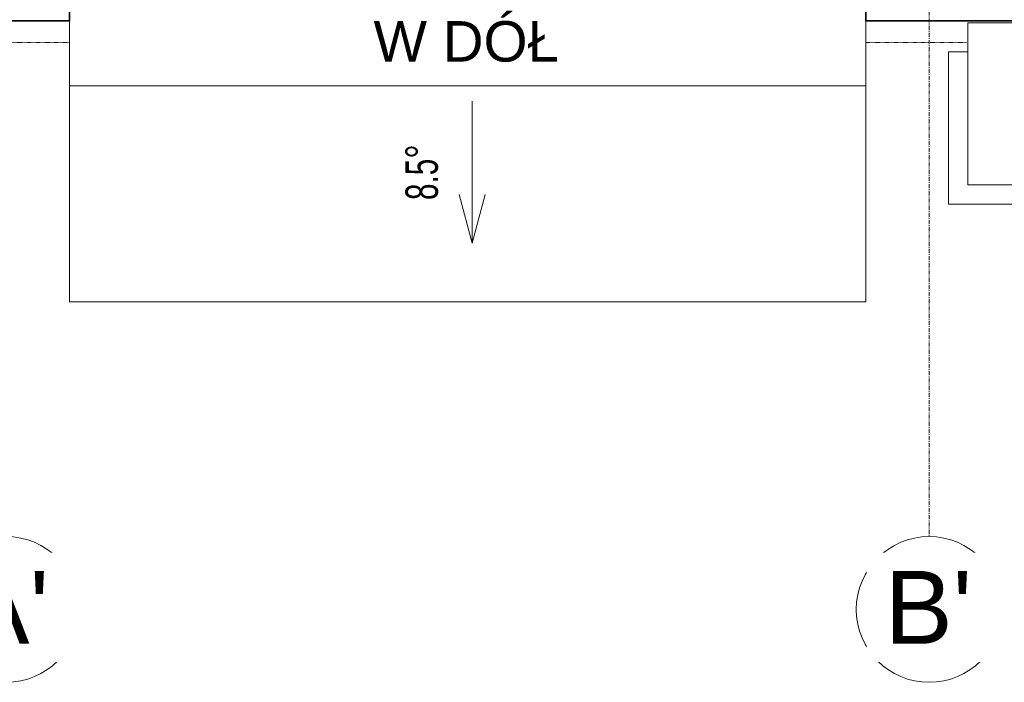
# Model space of a CAD drawing. Header units: millimetres. Extents: x -37728 to 44100, y 631619 to 691915.
# Tile 213 of 256: x 21838 to 24876, y 653044 to 655090. Entities that reach past the tile are written whole.
import ezdxf

# ---------------------------------------------------------------- set-up
doc = ezdxf.new("R2010")
doc.units = ezdxf.units.MM
doc.linetypes.add('__FK_przerywana', pattern=[0.32004, 0.16002, -0.16002])
doc.linetypes.add('Linia siatki', pattern=[2.2225, 1.27, -0.3175, 0.3175, -0.3175])
doc.layers.add('_XREF', color=7, linetype='Continuous')
for name, color, linetype, lineweight in [('A-DETL-MBND', 252, 'Continuous', 5), ('A-FLOR', 252, 'Continuous', 5), ('A-FLOR-LEVL', 252, 'Continuous', 5), ('A-FLOR-LEVL-TEXT', 252, 'Continuous', 5), ('A-WALL', 252, 'Continuous', 35), ('G-ANNO-DIMS', 252, 'Continuous', 5), ('S-GRID', 252, 'Continuous', 5), ('S-GRID-IDEN', 252, 'Continuous', 5)]:
    doc.layers.add(name, color=color, linetype=linetype, lineweight=lineweight)
doc.styles.add('Arial', font='arial.ttf', dxfattribs={"height": 5.447353})
doc.styles.add('Arial Narrow_1', font='ARIALN.TTF', dxfattribs={"width": 0.8, "height": 10})
doc.styles.add('Arial_2', font='arial.ttf', dxfattribs={"height": 22.5})

# ---------------------------------------------------------------- blocks, each defined once
blk = doc.blocks.new('Siatka - M_Symbol siatki - okrąg mniejszy-7853319-__-00_00 Przyziemie PB')
at = {"layer": 'S-GRID-IDEN', "color": 252}
blk.add_circle((0, 0), 0.45, dxfattribs=at)
blk = doc.blocks.new('A$C4e31ac75')
at = {"layer": 'A-DETL-MBND', "linetype": '__FK_przerywana'}
for p, q in [((-753.3, -26.15), (-721.8, -26.15)), ((-476.1, -26.15), (-444.6, -26.15))]:
    blk.add_line(p, q, dxfattribs=at)
at = {"layer": 'A-FLOR'}
for p, q in [((-721.8, -19.55), (-721.8, -39.55)), ((-476.1, -39.55), (-476.1, -19.55)), ((-419.1, -20.1), (-444.6, -20.1)), ((-444.6, -20.1), (-444.6, -29.1)), ((-721.8, -39.55), (-476.1, -39.55))]:
    blk.add_line(p, q, dxfattribs=at)
at = {"layer": 'A-FLOR-LEVL'}
for p, q in [((-476.1, -39.55), (-721.8, -39.55)), ((-721.8, -106.25), (-721.8, -39.55)), ((-476.1, -106.25), (-476.1, -39.55)), ((-476.1, -106.25), (-721.8, -106.25))]:
    blk.add_line(p, q, dxfattribs=at)
at = {"layer": 'A-WALL'}
for p, q in [((-721.8, -19.55), (-721.8, 110.45)), ((-476.1, 110.45), (-476.1, -19.55)), ((-1104.45, -19.55), (-721.8, -19.55)), ((-476.1, -19.55), (-289.75, -19.55))]:
    blk.add_line(p, q, dxfattribs=at)
at = {"layer": 'A-WALL', "lineweight": 5}
for p, q in [((-450.6, -76.1), (-450.6, -29.1)), ((-450.6, -29.1), (-444.6, -29.1)), ((-444.6, -29.1), (-444.6, -70.1)), ((-444.6, -70.1), (69.55, -70.1)), ((75.55, -76.1), (-450.6, -76.1))]:
    blk.add_line(p, q, dxfattribs=at)
at = {"layer": 'G-ANNO-DIMS'}
for p, q in [((-597.55, -44.32), (-597.55, -88.14)), ((-597.55, -88.14), (-601.57, -73.14)), ((-597.55, -88.14), (-593.53, -73.14))]:
    blk.add_line(p, q, dxfattribs=at)
at = {"layer": 'S-GRID', "linetype": 'Linia siatki'}
blk.add_line((-456.55, 185.71), (-456.55, -178.7), dxfattribs=at)
at = {"layer": 'S-GRID-IDEN', "xscale": 49.99999999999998, "yscale": 49.99999999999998, "zscale": 49.99999999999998, "rotation": 180}
for p in [(-741.35, -201.2), (-456.55, -201.2)]:
    blk.add_blockref('Siatka - M_Symbol siatki - okrąg mniejszy-7853319-__-00_00 Przyziemie PB', p, dxfattribs=at)
at = {"layer": 'A-FLOR-LEVL-TEXT', "insert": (-627.99, -19.59), "char_height": 12.5, "width": 69.6916, "attachment_point": 1, "line_spacing_factor": 0.941778, "style": 'Arial', "bg_fill": 3, "box_fill_scale": 1.25, "bg_fill_color": 256, "bg_fill_true_color": 13158600, "bg_fill_transparency": 0}
blk.add_mtext('W DÓŁ', dxfattribs=at)
at = {"layer": 'G-ANNO-DIMS', "insert": (-618.14, -74.82), "char_height": 10, "width": 20.6311, "attachment_point": 1, "rotation": 90, "line_spacing_factor": 0.974696, "style": 'Arial Narrow_1', "bg_fill": 3, "box_fill_scale": 1.25, "bg_fill_color": 256, "bg_fill_true_color": 13158600, "bg_fill_transparency": 0}
blk.add_mtext('8.5°', dxfattribs=at)
at = {"layer": 'S-GRID-IDEN', "char_height": 22.5, "width": 32.8692, "attachment_point": 1, "style": 'Arial_2', "bg_fill": 3, "box_fill_scale": 1.25, "bg_fill_color": 256, "bg_fill_true_color": 13158600, "bg_fill_transparency": 0}
for s, insert in [("A'", (-755.07, -189.31)), ("B'", (-470.27, -189.31))]:
    blk.add_mtext(s, dxfattribs=dict(at, insert=insert))

msp = doc.modelspace()

# ---------------------------------------------------------------- block references
at = {"layer": '_XREF', "xscale": 10, "yscale": 10, "zscale": 10}
msp.add_blockref('A$C4e31ac75', (29209.5, 655281.1), dxfattribs=at)

doc.saveas('drawing.dxf')
